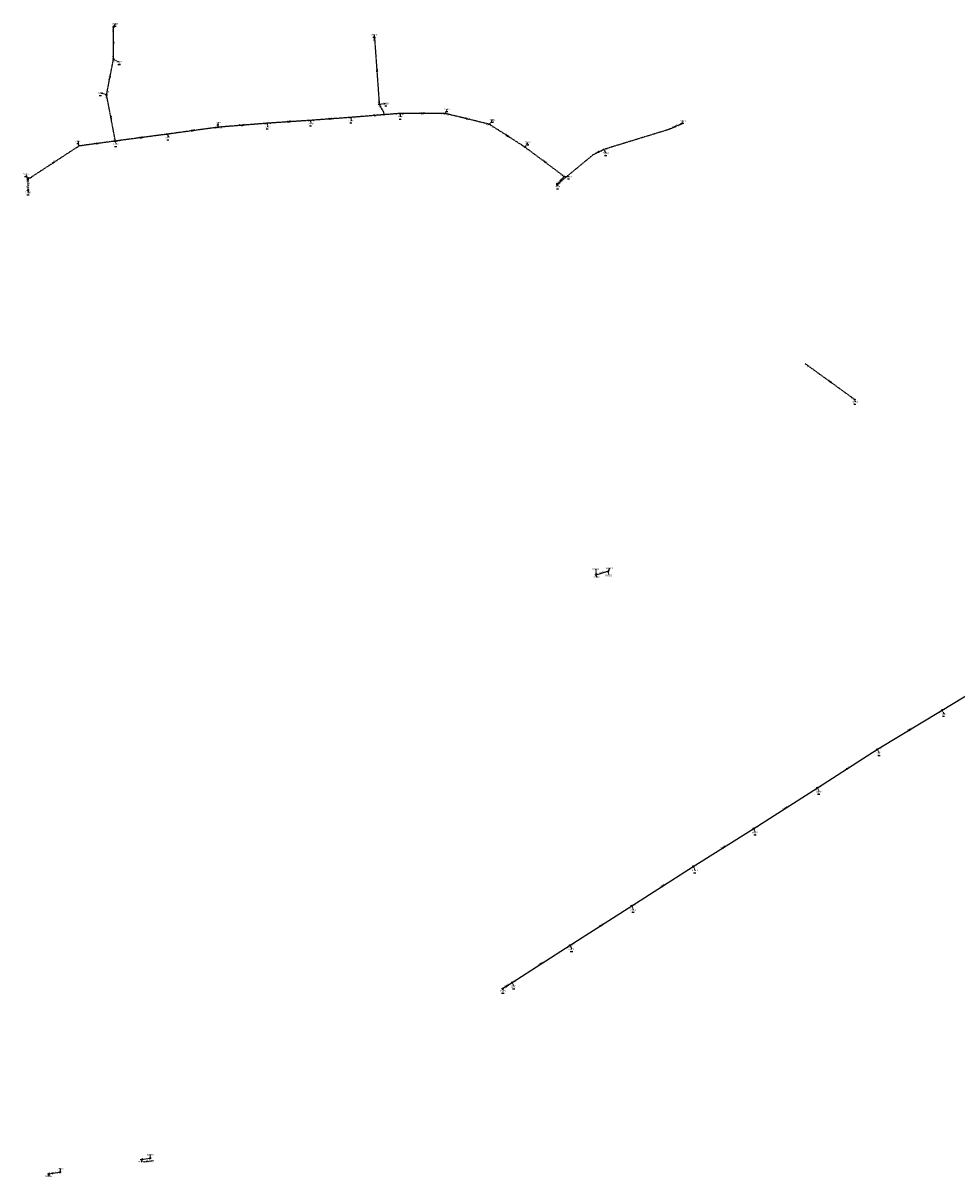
# Model space of a CAD drawing. Extents: x 188323 to 208361, y 565368 to 574910.
# Tile 26 of 256: x 197155 to 198104, y 567678 to 568850. Entities that reach past the tile are written whole.
import ezdxf

# ---------------------------------------------------------------- set-up
doc = ezdxf.new("R2010")
doc.units = 0
for name, pattern in [('BORDER', [1.75, 0.5, -0.25, 0.5, -0.25, 0, -0.25]), ('DASHDOT', [1, 0.5, -0.25, 0, -0.25]), ('DASHED', [0.75, 0.5, -0.25])]:
    doc.linetypes.add(name, pattern=pattern)
doc.layers.get('0').update_dxf_attribs({"linetype": 'CONTINUOUS'})
for name, color, linetype in [('RIO-AFM', 7, 'CONTINUOUS'), ('RIO-BOK', 7, 'CONTINUOUS'), ('RIO-DET', 7, 'CONTINUOUS'), ('RIO-KNP', 7, 'CONTINUOUS'), ('RIO-KNR', 7, 'CONTINUOUS'), ('RIO-LAG', 7, 'CONTINUOUS'), ('RIO-LAG_0B', 7, 'CONTINUOUS'), ('RIO-LAG_2B', 7, 'DASHED'), ('RIO-LAG_4', 7, 'BORDER'), ('RIO-LEN', 7, 'CONTINUOUS'), ('RIO-MVD', 1, 'CONTINUOUS'), ('RIO-VRB', 6, 'DASHDOT'), ('RIO-VRH', 7, 'CONTINUOUS')]:
    doc.layers.add(name, color=color, linetype=linetype)
doc.styles.add('RIO-TXT', font='isocp.shx')

# ---------------------------------------------------------------- blocks, each defined once
blk = doc.blocks.new('L_VHR')
blk.add_lwpolyline([(-0.5, 0), (0.5, 0), (-0.5, 0.15), (-0.5, -0.15), (0.5, 0)])
blk = doc.blocks.new('K_UTB')
blk.add_lwpolyline([(0.5, 0.15), (0.5, -0.3), (-0.5, -0.3), (-0.5, 0.15), (-0.45, 0.15), (-0.45, -0.25), (0, -0.25), (0.45, -0.25), (0.45, 0.15)], close=True)
blk.add_lwpolyline([(0.85, 0.6), (0.55, 0.65), (0.614828, 0.459583), (0.850842, 0.598937)])
blk.add_arc((0.85, -0.25), 0.85, 90, 180)
at = {"style": 'RIO-TXT', "flags": 1}
blk.add_attdef('KNOOPNAAM', (2, 2), '', height=1, dxfattribs=at)
blk = doc.blocks.new('K_IPG')
blk.add_circle((0, 0), 0.5)
for points in [[(0, 0), (-0.5, 0), (-0.433013, 0.25)], [(0, 0), (-0.433013, -0.25), (-0.5, 0)], [(0, 0), (-0.433013, 0.25), (-0.25, 0.433013)], [(0, 0), (-0.25, -0.433013), (-0.433013, -0.25)], [(0, 0), (-0.25, 0.433013), (0, 0.5)], [(0, 0), (0, -0.5), (-0.25, -0.433013)], [(0, 0), (0, 0.5), (0.25, 0.433013)], [(0, 0), (0.25, 0.433013), (0.433013, 0.25)], [(0, 0), (0.433013, 0.25), (0.5, 0)], [(0, 0), (0.5, 0), (0.433013, -0.25)], [(0, 0), (0.433013, -0.25), (0.25, -0.433013)], [(0, 0), (0.25, -0.433013), (0, -0.5)]]:
    blk.add_solid(points)
at = {"style": 'RIO-TXT', "flags": 1}
blk.add_attdef('KNOOPNAAM', (2, 2), '', height=1, dxfattribs=at)
blk = doc.blocks.new('K_FIC')
blk.add_circle((0, 0), 0.0625)
at = {"style": 'RIO-TXT', "flags": 1}
blk.add_attdef('KNOOPNAAM', (2, 2), '', height=1, dxfattribs=at)
blk = doc.blocks.new('K_IPD')
blk.add_lwpolyline([(-0.496027, 0.307994), (0.503973, 0.307994), (0.003973, -0.558031)], close=True)
blk.add_solid([(-0.496027, 0.307994), (0.503973, 0.307994), (0.003973, -0.558031)])
at = {"style": 'RIO-TXT', "flags": 1}
blk.add_attdef('KNOOPNAAM', (2, 2), '', height=1, dxfattribs=at)
blk = doc.blocks.new('K_RGM')
blk.add_lwpolyline([(-0.6, 0.6), (-0.6, -0.6), (0.6, -0.6), (0.6, 0.6)], close=True)
blk.add_solid([(-0.6, 0.6), (0, 0.6), (-0.6, -0.6), (0, -0.6)])
at = {"style": 'RIO-TXT', "flags": 1}
blk.add_attdef('KNOOPNAAM', (2, 2), '', height=1, dxfattribs=at)
blk = doc.blocks.new('K_OVL')
for points in [[(0.6, 0.6), (-0.6, 0.6), (-0.6, -0.6), (0.6, -0.6)], [(1, 1.25), (0.474823, 0.983111), (0.413034, 1.369554)]]:
    blk.add_lwpolyline(points, close=True)
blk.add_arc((0.81571, 0.439293), 0.83139, 77.193131, 168.854604)
blk.add_solid([(-0.6, 0.6), (0.6, 0.6), (-0.6, -0.6), (0.6, -0.6)])
at = {"style": 'RIO-TXT', "flags": 1}
blk.add_attdef('KNOOPNAAM', (2, 2), '', height=1, dxfattribs=at)
blk = doc.blocks.new('1381_90______901396____901397_')
at = {"layer": 'RIO-LAG'}
blk.add_line((0, 0), (9.722, 1.388), dxfattribs=at)
at = {"layer": 'RIO-AFM', "style": 'RIO-TXT'}
blk.add_text('r 250', height=0.9, rotation=8.1293, dxfattribs=at).set_placement((3.7209, 1.0366))
at = {"layer": 'RIO-BOK', "style": 'RIO-TXT'}
for p in [(1.5837, -1.188), (5.8603, -0.577)]:
    blk.add_text('-1.33', height=0.9, rotation=8.1293, dxfattribs=at).set_placement(p)
at = {"layer": 'RIO-LEN', "style": 'RIO-TXT'}
blk.add_text('8m', height=0.9, rotation=8.1293, dxfattribs=at).set_placement((2.1172, 0.8075))

msp = doc.modelspace()

# ---------------------------------------------------------------- linework, layer by layer
at = {"layer": 'RIO-LAG'}
for p, q in [((197737.296, 568289.408), (197749.472, 568293.056)), ((197737.296, 568289.408), (197749.472, 568293.056)), ((197275.504, 567695.488), (197283.904, 567696.704)), ((197181.104, 567680.896), (197192.496, 567682.624))]:
    msp.add_line(p, q, dxfattribs=at)
at = {"layer": 'RIO-LAG_0B'}
for p, q in [((198089.024, 568152.064), (198153.248, 568190.976)), ((198023.312, 568112.128), (198089.024, 568152.064)), ((197962.256, 568073.024), (198023.312, 568112.128)), ((197897.504, 568031.68), (197962.256, 568073.024)), ((197836.176, 567993.216), (197897.504, 568031.68)), ((197773.616, 567953.152), (197836.176, 567993.216)), ((197710.976, 567913.088), (197773.616, 567953.152)), ((197652.176, 567875.328), (197710.976, 567913.088)), ((197642.416, 567869.056), (197652.176, 567875.328))]:
    msp.add_line(p, q, dxfattribs=at)
at = {"layer": 'RIO-LAG_2B'}
for p, q in [((197247.008, 568812.992), (197247.008, 568846.016)), ((197512.208, 568835.136), (197517.056, 568767.488)), ((197240, 568777.024), (197247.008, 568812.992)), ((197248.992, 568729.984), (197240, 568777.024)), ((197538, 568758.016), (197488, 568753.984)), ((197584, 568758.016), (197538, 568758.016)), ((197628.992, 568747.008), (197584, 568758.016)), ((197352.992, 568744), (197302, 568737.024)), ((197403.008, 568748.032), (197352.992, 568744)), ((197447.008, 568750.976), (197403.008, 568748.032)), ((197488, 568753.984), (197447.008, 568750.976)), ((197664.992, 568723.968), (197628.992, 568747.008)), ((197302, 568737.024), (197248.992, 568729.984)), ((197212, 568724.992), (197160, 568691.008)), ((197248.992, 568729.984), (197212, 568724.992)), ((197704.992, 568694.016), (197664.992, 568723.968)), ((197698, 568686.016), (197704.992, 568694.016)), ((198000.112, 568467.456), (197949.984, 568503.744))]:
    msp.add_line(p, q, dxfattribs=at)
for points in [[(197517.056, 568767.488), (197521.424, 568759.232), (197521.84, 568756.672)], [(197823.872, 568747.392), (197811.344, 568741.76), (197745.056, 568721.408)], [(197745.056, 568721.408), (197734.224, 568715.968), (197698, 568686.016)]]:
    msp.add_lwpolyline(points, dxfattribs=at)
at = {"layer": 'RIO-LAG_4'}
msp.add_line((197160, 568691.008), (197160, 568680), dxfattribs=at)
at = {"layer": 'RIO-VRB'}
for p, q in [((197247, 568846), (197248.9764, 568849.0558)), ((197512.21, 568835.12), (197512.2097, 568837.895)), ((197247, 568813), (197253.1269, 568810.1622)), ((197240, 568777), (197234.017, 568778.7531)), ((197517.06, 568767.47), (197524.135, 568768.17)), ((197538, 568758), (197538.7071, 568754.6868)), ((197584, 568758), (197586.0371, 568762.2293)), ((197353, 568744), (197353.7071, 568748.7132)), ((197403, 568748), (197403.7071, 568744.6868)), ((197447, 568751), (197447.7071, 568747.6868)), ((197488, 568754), (197488.7071, 568750.6868)), ((197629, 568747), (197632.2618, 568751.588)), ((197823.88, 568747.36), (197825.8564, 568750.4158)), ((197302, 568737), (197302.7071, 568733.6868)), ((197212, 568725), (197211.2917, 568729.713)), ((197249, 568730), (197249.7071, 568726.6868)), ((197665, 568724), (197668.2618, 568728.588)), ((197745.06, 568721.44), (197747.597, 568717.7447)), ((197160, 568691), (197158.2633, 568696.4686)), ((197698, 568686), (197698.5335, 568683.6716)), ((197705, 568694), (197709.9979, 568693.8186)), ((197160, 568680), (197160.5335, 568677.6716)), ((198000.11, 568467.47), (198000.6435, 568465.1416)), ((197737.3, 568289.4), (197737.2992, 568295.175)), ((197737.3, 568289.41), (197737.8335, 568287.0816)), ((197749.47, 568293.06), (197751.4464, 568296.1158)), ((197749.48, 568293.03), (197750.3606, 568288.732)), ((198089.02, 568152.07), (198090.7552, 568148.0008)), ((198023.31, 568112.11), (198025.0452, 568108.0408)), ((197962.25, 568073.03), (197963.9852, 568068.9608)), ((197897.51, 568031.71), (197899.2452, 568027.6408)), ((197836.18, 567993.24), (197837.9152, 567989.1708)), ((197773.61, 567953.18), (197775.3452, 567949.1108)), ((197710.97, 567913.12), (197712.7052, 567909.0508)), ((197642.42, 567869.04), (197642.9535, 567866.7116)), ((197652.17, 567875.31), (197653.9052, 567871.2408)), ((197283.9, 567696.7), (197284.9514, 567700.2897)), ((197275.5, 567695.5), (197276.0335, 567693.1716)), ((197181.1, 567680.9), (197181.6335, 567678.5716)), ((197192.5, 567682.6), (197193.5514, 567686.1897))]:
    msp.add_line(p, q, dxfattribs=at)

# ---------------------------------------------------------------- block references
at = {"layer": 'RIO-DET'}
msp.add_blockref('1381_90______901396____901397_', (197278, 567692.992), dxfattribs=at)
at = {"layer": 'RIO-KNP', "xscale": 1.25, "yscale": 1.25, "zscale": 1.25}
for name, p in [('K_IPD', (197247.008, 568846.016)), ('K_IPD', (197512.208, 568835.136)), ('K_IPD', (197247.008, 568812.992)), ('K_IPD', (197240, 568777.024)), ('K_IPD', (197517.056, 568767.488)), ('K_FIC', (197521.84, 568756.672)), ('K_IPD', (197538, 568758.016)), ('K_IPD', (197584, 568758.016)), ('K_IPD', (197352.992, 568744)), ('K_IPD', (197403.008, 568748.032)), ('K_IPD', (197447.008, 568750.976)), ('K_IPD', (197488, 568753.984)), ('K_IPD', (197628.992, 568747.008)), ('K_IPD', (197823.872, 568747.392)), ('K_IPD', (197302, 568737.024)), ('K_IPD', (197212, 568724.992)), ('K_IPD', (197248.992, 568729.984)), ('K_IPD', (197664.992, 568723.968)), ('K_IPD', (197745.056, 568721.408)), ('K_OVL', (197160, 568691.008)), ('K_RGM', (197698, 568686.016)), ('K_IPD', (197704.992, 568694.016)), ('K_UTB', (197160, 568680)), ('K_FIC', (197949.984, 568503.744)), ('K_IPD', (198000.112, 568467.456)), ('K_UTB', (197737.296, 568289.408)), ('K_UTB', (197737.296, 568289.408)), ('K_UTB', (197749.472, 568293.056)), ('K_UTB', (197749.472, 568293.056)), ('K_IPG', (198089.024, 568152.064)), ('K_IPG', (198023.312, 568112.128)), ('K_IPG', (197962.256, 568073.024)), ('K_IPG', (197897.504, 568031.68)), ('K_IPG', (197836.176, 567993.216)), ('K_IPG', (197773.616, 567953.152)), ('K_IPG', (197710.976, 567913.088)), ('K_IPG', (197652.176, 567875.328)), ('K_IPG', (197642.416, 567869.056)), ('K_UTB', (197275.504, 567695.488)), ('K_UTB', (197283.904, 567696.704)), ('K_UTB', (197181.104, 567680.896)), ('K_UTB', (197192.496, 567682.624))]:
    msp.add_blockref(name, p, dxfattribs=at)
at = {"layer": 'RIO-VRH', "xscale": 2, "yscale": 2, "zscale": 2}
for p, rotation in [((197247, 568829.5), 90), ((197514.635, 568801.295), 274.1093), ((197243.5, 568795), 258.9885), ((197513, 568756), 364.5735), ((197561, 568758), 360), ((197244.5, 568753.5), 280.8483), ((197378, 568746), 364.5735), ((197425, 568749.5), 363.9001), ((197467.5, 568752.5), 364.1845), ((197606.5, 568752.5), 346.2651), ((197817.61, 568744.56), 204.0617), ((197275.5, 568733.5), 367.5231), ((197327.5, 568740.5), 367.8145), ((197647, 568735.5), 147.4292), ((197230.5, 568727.5), 367.6953), ((197186, 568708), 393.1752), ((197685, 568709), 143.1338), ((197739.645, 568718.69), 206.921), ((197701.5, 568690), 48.8092), ((197975.05, 568485.605), 144.1117), ((198056.165, 568132.09), 31.3017), ((197992.78, 568092.57), 32.617), ((197929.88, 568052.37), 32.5446), ((197866.845, 568012.475), 32.0953), ((197804.895, 567973.21), 32.6258), ((197742.29, 567933.15), 32.5967), ((197681.57, 567894.215), 32.7388), ((197647.295, 567872.175), 32.7408)]:
    msp.add_blockref('L_VHR', p, dxfattribs=dict(at, rotation=rotation))

# ---------------------------------------------------------------- texts
at = {"layer": 'RIO-AFM', "style": 'RIO-TXT'}
for s, rotation, p in [('r 300', 270, (197247.5075, 568830.3102)), ('r 160', 274.1093, (197515.0967, 568802.1407)), ('r 300', 78.9885, (197242.8546, 568794.3003)), ('r 300', 364.5735, (197512.1509, 568756.4491)), ('r 160', 297.9484, (197519.304, 568764.3115)), ('r 300', 360, (197560.1898, 568758.5141)), ('r 300', 280.8483, (197244.853, 568754.393)), ('r 300', 364.5735, (197377.1509, 568746.4491)), ('r 300', 363.9001, (197424.1566, 568749.9571)), ('r 300', 364.1845, (197466.6542, 568752.952)), ('r 300', 346.2651, (197605.8346, 568753.192)), ('r 160', 384.0617, (197816.6645, 568744.6895)), ('r 300', 367.5231, (197274.629, 568733.9059)), ('r 300', 367.8145, (197326.6271, 568740.9008)), ('r 300', 327.4292, (197646.5934, 568736.3686)), ('r 300', 367.6953, (197229.6284, 568727.8982)), ('r 160', 386.921, (197738.6944, 568718.7718)), ('r 300', 393.1752, (197185.0374, 568707.9909)), ('r 300', 323.1338, (197684.661, 568709.8984)), ('r 125', 450, (197161.3963, 568684.6909)), ('r 300', 48.8092, (197700.5903, 568689.7197)), ('r 160', 324.1118, (197974.6979, 568486.5006)), ('r 300', 16.6932, (197742.4653, 568291.4812)), ('r 300', 16.5939, (197742.4708, 568291.4628)), ('r 300', 31.3017, (198055.213, 568132.0963)), ('r 300', 32.617, (197991.8282, 568092.5544)), ('r 300', 32.5446, (197928.9281, 568052.3556)), ('r 300', 32.0953, (197865.8928, 568012.468)), ('r 300', 32.6258, (197803.9431, 567973.1943)), ('r 300', 32.5967, (197741.3381, 567933.1348)), ('r 300', 32.7388, (197680.6182, 567894.1974)), ('r 300', 32.7408, (197646.3433, 567872.1575)), ('r 250', 8.4808, (197185.9252, 567682.1251))]:
    msp.add_text(s, height=0.9, rotation=rotation, dxfattribs=at).set_placement(p)
at = {"layer": 'RIO-BOK', "style": 'RIO-TXT'}
for s, rotation, p in [('-0.85', 270, (197245.6007, 568844.5996)), ('0.03', 274.1093, (197510.9146, 568833.6229)), ('-0.77', 270, (197245.6137, 568817.0996)), ('-0.77', 78.9885, (197247.5916, 568808.7077)), ('-0.85', 78.9885, (197241.6414, 568778.1068)), ('-0.85', 280.8483, (197238.8893, 568775.3612)), ('0.00', 274.1093, (197515.4496, 568770.9237)), ('0.00', 297.9484, (197516.4803, 568765.577)), ('-1.31', 364.5735, (197534.0223, 568756.3066)), ('-1.30', 360, (197539.4007, 568756.6009)), ('-1.36', 360, (197579.9007, 568756.6266)), ('-1.36', 346.2651, (197585.0284, 568756.3083)), ('-1.06', 367.8145, (197349.1249, 568742.0853)), ('-1.06', 364.5735, (197354.5078, 568742.717)), ('-1.13', 364.5735, (197399.0223, 568746.3066)), ('-1.13', 363.9001, (197404.4926, 568746.6994)), ('-1.19', 363.9001, (197443.0035, 568749.3497)), ('-1.19', 364.1845, (197448.499, 568749.7068)), ('-1.25', 364.1845, (197484.0114, 568752.3279)), ('-1.25', 364.5735, (197489.5078, 568752.717)), ('-1.48', 346.2651, (197624.6909, 568746.6397)), ('-1.48', 327.4292, (197629.4271, 568745.0669)), ('0.17', 384.0617, (197821.1977, 568744.636)), ('-0.93', 280.8483, (197246.8811, 568733.769)), ('-1.00', 367.5231, (197298.1149, 568735.1063)), ('-1.00', 367.8145, (197303.5779, 568735.8043)), ('-0.67', 393.1752, (197209.3142, 568721.6152)), ('-0.67', 367.6953, (197213.5754, 568723.8011)), ('-0.74', 367.6953, (197245.1219, 568728.0845)), ('-0.93', 367.5231, (197250.5718, 568728.7963)), ('-1.43', 327.4292, (197660.8049, 568725.0479)), ('-1.43', 323.1338, (197665.2811, 568722.0403)), ('0.01', 386.921, (197742.5174, 568718.5847)), ('0.01', 377.0427, (197746.8092, 568720.5129)), ('-0.60', 450, (197159.4945, 568686.8997)), ('-0.60', 393.1752, (197161.938, 568690.5955)), ('-1.30', 48.8092, (197699.9754, 568686.1315)), ('-0.04', 399.5659, (197699.971, 568685.8137)), ('-1.37', 323.1338, (197700.898, 568695.3629)), ('-1.36', 48.8092, (197703.3535, 568689.9923)), ('-0.60', 450, (197159.4989, 568681.3997)), ('-0.86', 324.1118, (197950.3045, 568501.7854)), ('-0.81', 324.1118, (197995.9897, 568468.7688)), ('-1.52', 31.3017, (198086.2437, 568148.7431)), ('-1.52', 31.2105, (198090.9427, 568151.5981)), ('-1.43', 32.617, (198020.611, 568108.7204)), ('-1.43', 31.3017, (198025.2334, 568111.6411)), ('-1.34', 32.5446, (197959.5466, 568069.6437)), ('-1.34', 32.617, (197964.1837, 568072.6054)), ('-1.25', 32.0953, (197894.7797, 568028.3448)), ('-1.25', 32.5446, (197899.4431, 568031.283)), ('-1.17', 32.0953, (197838.1097, 567992.7978)), ('-1.17', 32.6258, (197833.4814, 567989.8499)), ('-1.07', 32.5967, (197770.9097, 567949.7913)), ('-1.07', 32.6258, (197775.5437, 567952.7557)), ('-0.99', 32.7388, (197708.2782, 567909.7246)), ('-0.99', 32.5967, (197712.9035, 567912.6947)), ('-0.91', 32.7388, (197654.1046, 567874.8895)), ('-0.90', 32.7408, (197644.3546, 567868.6196)), ('-0.91', 32.7408, (197649.4785, 567871.9147)), ('-1.53', 8.4808, (197182.691, 567679.7218)), ('-1.53', 8.4808, (197188.6511, 567680.6106))]:
    msp.add_text(s, height=0.9, rotation=rotation, dxfattribs=at).set_placement(p)
at = {"layer": 'RIO-KNR', "style": 'RIO-TXT'}
for s, p in [('79018', (197245.7889, 568848.3058)), ('79019', (197509.0222, 568837.145)), ('79017', (197249.9394, 568809.4122)), ('79016', (197230.8295, 568778.0031)), ('79020', (197520.9475, 568767.42)), ('79006', (197535.5196, 568753.9368)), ('79005', (197582.8496, 568761.4793)), ('79010', (197350.5196, 568747.9632)), ('79009', (197400.5196, 568743.9368)), ('79008', (197444.5196, 568746.9368)), ('79007', (197485.5196, 568749.9368)), ('79004', (197629.0743, 568750.838)), ('79021', (197822.6689, 568749.6658)), ('79011', (197299.5196, 568732.9368)), ('79013', (197208.1042, 568728.963)), ('79012', (197246.5196, 568725.9368)), ('79003', (197665.0743, 568727.838)), ('79022', (197744.4095, 568716.9947)), ('79014', (197155.0758, 568695.7186)), ('79001', (197695.346, 568682.9216)), ('79002', (197706.8104, 568693.0686)), ('79015', (197157.346, 568676.9216)), ('65042', (197997.456, 568464.3916)), ('900201', (197733.4742, 568294.425)), ('650010', (197734.0085, 568286.3316)), ('900202', (197746.5356, 568287.982)), ('650011', (197747.6214, 568295.3658)), ('65017', (198087.5677, 568147.2508)), ('65016', (198021.8577, 568107.2908)), ('65015', (197960.7977, 568068.2108)), ('65014', (197896.0577, 568026.8908)), ('65013', (197834.7277, 567988.4208)), ('65012', (197772.1577, 567948.3608)), ('65011', (197709.5177, 567908.3008)), ('65009', (197639.766, 567865.9616)), ('65010', (197650.7177, 567870.4908)), ('901397', (197281.1264, 567699.5397)), ('901396', (197272.2085, 567692.4216)), ('901394', (197177.8085, 567677.8216)), ('901395', (197189.7264, 567685.4397))]:
    msp.add_text(s, height=1.5, dxfattribs=at).set_placement(p)
at = {"layer": 'RIO-LEN', "style": 'RIO-TXT'}
for s, rotation, p in [('33m', 270, (197247.5064, 568832.4702)), ('68m', 274.1093, (197514.9409, 568804.2951)), ('37m', 78.9885, (197242.4423, 568792.18)), ('12m', 297.9484, (197518.2907, 568766.2191)), ('48m', 280.8483, (197244.4454, 568756.5142)), ('50m', 364.5735, (197509.9979, 568756.2755)), ('46m', 360, (197558.0298, 568758.5127)), ('50m', 364.5735, (197374.9979, 568746.2755)), ('44m', 363.9001, (197422.0017, 568749.8089)), ('41m', 364.1845, (197464.5001, 568752.793)), ('46m', 346.2651, (197603.736, 568753.7035)), ('83m', 384.0617, (197814.6927, 568743.8075)), ('53m', 367.5231, (197272.4878, 568733.6217)), ('51m', 367.8145, (197324.4873, 568740.6058)), ('43m', 327.4292, (197644.7725, 568737.5303)), ('37m', 367.6953, (197227.4881, 568727.6076)), ('59m', 386.921, (197736.7692, 568717.7925)), ('62m', 393.1752, (197183.2302, 568706.8077)), ('50m', 323.1338, (197682.9322, 568711.1933)), ('11m', 450, (197161.398, 568682.5309)), ('11m', 48.8092, (197699.168, 568688.0941)), ('62m', 324.1118, (197972.9473, 568487.7658)), ('13m', 16.6932, (197740.3964, 568290.8607)), ('13m', 16.5939, (197740.4008, 568290.8459)), ('77m', 31.3017, (198053.3675, 568130.9739)), ('73m', 32.617, (197990.0089, 568091.3901)), ('77m', 32.5446, (197927.1074, 568051.1935)), ('72m', 32.0953, (197864.063, 568011.3202)), ('74m', 32.6258, (197802.124, 567972.0296)), ('74m', 32.5967, (197739.5184, 567931.971)), ('70m', 32.7388, (197678.8014, 567893.0292)), ('12m', 32.7408, (197644.5266, 567870.9891)), ('12m', 8.4808, (197183.7888, 567681.8065))]:
    msp.add_text(s, height=0.9, rotation=rotation, dxfattribs=at).set_placement(p)
at = {"layer": 'RIO-MVD', "style": 'RIO-TXT'}
for s, p in [('%%U0.41', (197247.4464, 568846.9058)), ('%%U1.07', (197510.6797, 568835.745)), ('%%U0.39', (197251.5969, 568808.0122)), ('%%U0.57', (197232.487, 568776.6031)), ('%%U1.28', (197522.605, 568766.02)), ('%%U1.44', (197584.5071, 568760.0793)), ('%%U1.11', (197352.1771, 568746.5632)), ('%%U1.14', (197402.1771, 568742.5368)), ('%%U1.27', (197446.1771, 568745.5368)), ('%%U1.41', (197487.1771, 568748.5368)), ('%%U1.44', (197537.1771, 568752.5368)), ('%%U1.43', (197630.7318, 568749.438)), ('%%U1.04', (197824.3264, 568748.2658)), ('%%U1.23', (197301.1771, 568731.5368)), ('%%U1.05', (197209.7617, 568727.563)), ('%%U1.22', (197248.1771, 568724.5368)), ('%%U1.26', (197666.7318, 568726.438)), ('%%U1.23', (197746.067, 568715.5947)), ('%%U0.50', (197156.7333, 568694.3186)), ('%%U1.21', (197708.4679, 568691.6686)), ('%%U0.50', (197159.0035, 568675.5216)), ('%%U1.41', (197697.0035, 568681.5216)), ('%%U0.17', (197999.1135, 568462.9916)), ('%%U0.71', (198089.2252, 568145.8508)), ('%%U0.65', (198023.5152, 568105.8908)), ('%%U0.65', (197962.4552, 568066.8108)), ('%%U0.65', (197897.7152, 568025.4908)), ('%%U0.76', (197836.3852, 567987.0208)), ('%%U0.57', (197773.8152, 567946.9608)), ('%%U0.46', (197711.1752, 567906.9008)), ('%%U0.42', (197641.4235, 567864.5616)), ('%%U0.42', (197652.3752, 567869.0908))]:
    msp.add_text(s, height=0.9, dxfattribs=at).set_placement(p)

doc.saveas('drawing.dxf')
